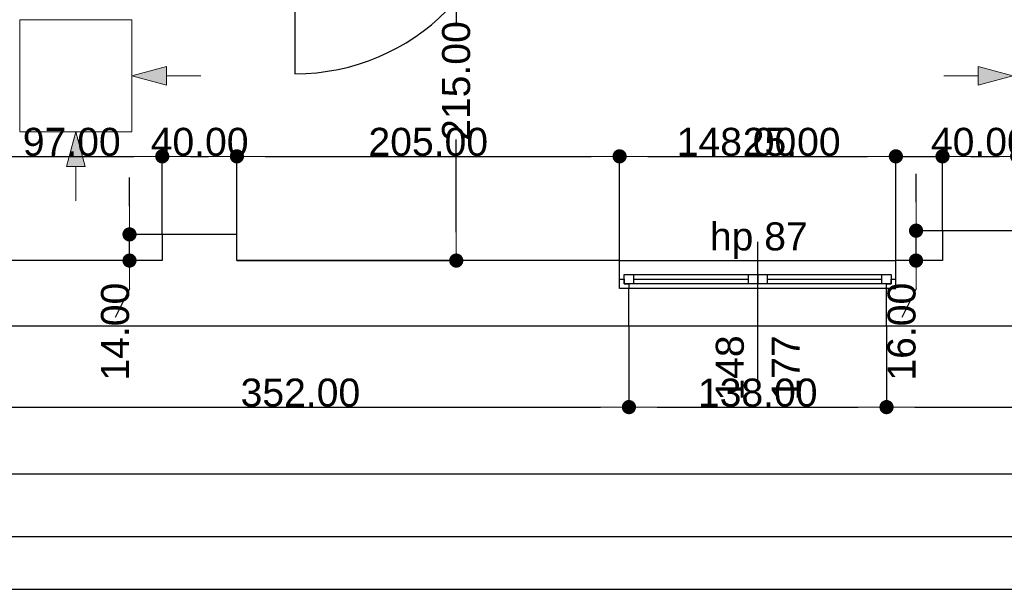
# Model space of a CAD drawing. Header units: millimetres. Extents: x -166872 to -65719, y 14266 to 44345.
# Tile 29 of 65: x -116432 to -111157, y 14639 to 17689. Entities that reach past the tile are written whole.
import ezdxf

# ---------------------------------------------------------------- set-up
doc = ezdxf.new("R2010")
doc.units = ezdxf.units.MM
doc.header["$MEASUREMENT"] = 0
doc.linetypes.add('Wipeout_Contour', pattern=[1000, 0, -1000])
for name, color, linetype in [('Drzwi', 7, 'Continuous'), ('Linia', 7, 'Continuous'), ('Obiekt', 7, 'Continuous'), ('Okno', 7, 'Continuous'), ('Strop', 7, 'Continuous'), ('Słup', 7, 'Continuous'), ('Wymiary', 63, 'Continuous'), ('Ściana', 7, 'Continuous')]:
    doc.layers.add(name, color=color, linetype=linetype)
doc.styles.add('Arial', font='txt')
doc.dimstyles.new('GENERATED_STYLE__1', dxfattribs={"dimtxt": 150, "dimasz": 152, "dimexe": 0.18, "dimexo": 0, "dimgap": 0.09, "dimtad": 1, "dimtih": 1, "dimtoh": 1, "dimlfac": 0.1, "dimzin": 0, "dimdsep": 46, "dimtxsty": 'Arial', "dimblk": 'ARROWHEAD_11', "dimblk1": 'ARROWHEAD_11', "dimblk2": 'ARROWHEAD_11', "dimcen": 0.09, "dimclrd": 114, "dimclre": 114, "dimclrt": 114, "dimazin": 0, "dimtfac": 1, "dimtdec": 4, "dimtmove": 0, "dimatfit": 3, "dimfxl": 1, "dimtolj": 1, "dimtzin": 0, "dimarcsym": 0})
doc.dimstyles.new('GENERATED_STYLE__2', dxfattribs={"dimtxt": 150, "dimasz": 152, "dimexe": 0.18, "dimexo": 0, "dimgap": 0.09, "dimtad": 1, "dimlfac": 0.1, "dimzin": 0, "dimdsep": 46, "dimtxsty": 'Arial', "dimblk": 'ARROWHEAD_11', "dimblk1": 'ARROWHEAD_11', "dimblk2": 'ARROWHEAD_11', "dimcen": 0.09, "dimclrd": 114, "dimclre": 114, "dimclrt": 114, "dimazin": 0, "dimtfac": 1, "dimtdec": 4, "dimtmove": 0, "dimatfit": 3, "dimfxl": 1, "dimtolj": 1, "dimtzin": 0, "dimarcsym": 0})

# ---------------------------------------------------------------- blocks, each defined once
blk = doc.blocks.new('ARROWHEAD_11')
at = {"color": 0, "linetype": 'Continuous', "lineweight": 0}
blk.add_line((0, 0), (-1, 0), dxfattribs=at)
at = {"color": 0, "linetype": 'Continuous', "lineweight": 0, "const_width": 0.25, "flags": 128}
blk.add_lwpolyline([(-0.125, 0, 1), (0.125, 0, 1)], format="xyb", close=True, dxfattribs=at)
blk = doc.blocks.new('*D5642')
at = {"layer": 'Defpoints', "color": 0}
for p in [(-115668, 16957.2), (-115668, 16539.3), (-116638, 16399.3)]:
    blk.add_point(p, dxfattribs=at)
at = {"layer": 'Wymiary', "color": 114, "lineweight": -2}
for p, q in [((-116638, 16399.3), (-116638, 16957.4)), ((-116486, 16957.2), (-115820, 16957.2)), ((-115668, 16539.3), (-115668, 16957.4))]:
    blk.add_line(p, q, dxfattribs=at)
at = {"layer": 'Wymiary', "color": 114, "lineweight": -2, "xscale": 152, "yscale": 152, "zscale": 152, "rotation": 180}
blk.add_blockref('ARROWHEAD_11', (-116638, 16957.2), dxfattribs=at)
at = {"layer": 'Wymiary', "color": 114, "lineweight": -2, "xscale": 152, "yscale": 152, "zscale": 152}
blk.add_blockref('ARROWHEAD_11', (-115668, 16957.2), dxfattribs=at)
at = {"layer": 'Wymiary', "color": 114, "lineweight": 13, "insert": (-116153, 17033.9), "char_height": 150, "attachment_point": 5, "style": 'Arial'}
blk.add_mtext('\\A1;97.00', dxfattribs=at)
blk = doc.blocks.new('*D5643')
at = {"layer": 'Defpoints', "color": 0}
for p in [(-115268, 16957.2), (-115668, 16539.3), (-115268, 16539.3)]:
    blk.add_point(p, dxfattribs=at)
at = {"layer": 'Wymiary', "color": 114, "lineweight": -2}
for p, q in [((-115668, 16539.3), (-115668, 16957.4)), ((-115516, 16957.2), (-115420, 16957.2)), ((-115268, 16539.3), (-115268, 16957.4))]:
    blk.add_line(p, q, dxfattribs=at)
at = {"layer": 'Wymiary', "color": 114, "lineweight": -2, "xscale": 152, "yscale": 152, "zscale": 152, "rotation": 180}
blk.add_blockref('ARROWHEAD_11', (-115668, 16957.2), dxfattribs=at)
at = {"layer": 'Wymiary', "color": 114, "lineweight": -2, "xscale": 152, "yscale": 152, "zscale": 152}
blk.add_blockref('ARROWHEAD_11', (-115268, 16957.2), dxfattribs=at)
at = {"layer": 'Wymiary', "color": 114, "lineweight": 13, "insert": (-115468, 17033.9), "char_height": 150, "attachment_point": 5, "style": 'Arial'}
blk.add_mtext('\\A1;40.00', dxfattribs=at)
blk = doc.blocks.new('*D5644')
at = {"layer": 'Defpoints', "color": 0}
for p in [(-113218, 16957.2), (-115268, 16539.3), (-113218, 16399.3)]:
    blk.add_point(p, dxfattribs=at)
at = {"layer": 'Wymiary', "color": 114, "lineweight": -2}
for p, q in [((-115268, 16539.3), (-115268, 16957.4)), ((-115116, 16957.2), (-113370, 16957.2)), ((-113218, 16399.3), (-113218, 16957.4))]:
    blk.add_line(p, q, dxfattribs=at)
at = {"layer": 'Wymiary', "color": 114, "lineweight": -2, "xscale": 152, "yscale": 152, "zscale": 152, "rotation": 180}
blk.add_blockref('ARROWHEAD_11', (-115268, 16957.2), dxfattribs=at)
at = {"layer": 'Wymiary', "color": 114, "lineweight": -2, "xscale": 152, "yscale": 152, "zscale": 152}
blk.add_blockref('ARROWHEAD_11', (-113218, 16957.2), dxfattribs=at)
at = {"layer": 'Wymiary', "color": 114, "lineweight": 13, "insert": (-114243, 17033.9), "char_height": 150, "attachment_point": 5, "style": 'Arial'}
blk.add_mtext('\\A1;205.00', dxfattribs=at)
blk = doc.blocks.new('*D5645')
at = {"layer": 'Defpoints', "color": 0}
for p in [(-111738, 16957.2), (-113218, 16399.3), (-111738, 16399.3)]:
    blk.add_point(p, dxfattribs=at)
at = {"layer": 'Wymiary', "color": 114, "lineweight": -2}
for p, q in [((-113218, 16399.3), (-113218, 16957.4)), ((-113066, 16957.2), (-111890, 16957.2)), ((-111738, 16399.3), (-111738, 16957.4))]:
    blk.add_line(p, q, dxfattribs=at)
at = {"layer": 'Wymiary', "color": 114, "lineweight": -2, "xscale": 152, "yscale": 152, "zscale": 152, "rotation": 180}
blk.add_blockref('ARROWHEAD_11', (-113218, 16957.2), dxfattribs=at)
at = {"layer": 'Wymiary', "color": 114, "lineweight": -2, "xscale": 152, "yscale": 152, "zscale": 152}
blk.add_blockref('ARROWHEAD_11', (-111738, 16957.2), dxfattribs=at)
at = {"layer": 'Wymiary', "color": 114, "lineweight": 13, "insert": (-112591.8, 17033.9), "char_height": 150, "attachment_point": 5, "style": 'Arial'}
blk.add_mtext('\\A1;148.00', dxfattribs=at)
blk = doc.blocks.new('*D5646')
at = {"layer": 'Defpoints', "color": 0}
for p in [(-111488, 16957.2), (-111488, 16559.3), (-111738, 16399.3)]:
    blk.add_point(p, dxfattribs=at)
at = {"layer": 'Wymiary', "color": 114, "lineweight": -2}
for p, q in [((-112550.3, 16957.2), (-112042, 16957.2)), ((-112042, 16957.2), (-111890, 16957.2)), ((-111738, 16399.3), (-111738, 16957.4)), ((-111738, 16957.2), (-111488, 16957.2)), ((-111488, 16559.3), (-111488, 16957.4)), ((-111336, 16957.2), (-111184, 16957.2))]:
    blk.add_line(p, q, dxfattribs=at)
at = {"layer": 'Wymiary', "color": 114, "lineweight": -2, "xscale": 152, "yscale": 152, "zscale": 152}
blk.add_blockref('ARROWHEAD_11', (-111738, 16957.2), dxfattribs=at)
at = {"layer": 'Wymiary', "color": 114, "lineweight": -2, "xscale": 152, "yscale": 152, "zscale": 152, "rotation": 180}
blk.add_blockref('ARROWHEAD_11', (-111488, 16957.2), dxfattribs=at)
at = {"layer": 'Wymiary', "color": 114, "lineweight": 13, "insert": (-112296.2, 17033.9), "char_height": 150, "attachment_point": 5, "style": 'Arial'}
blk.add_mtext('\\A1;25.00', dxfattribs=at)
blk = doc.blocks.new('*D5647')
at = {"layer": 'Defpoints', "color": 0}
for p in [(-111088, 16957.2), (-111488, 16559.3), (-111088, 16559.3)]:
    blk.add_point(p, dxfattribs=at)
at = {"layer": 'Wymiary', "color": 114, "lineweight": -2}
for p, q in [((-111488, 16559.3), (-111488, 16957.4)), ((-111336, 16957.2), (-111240, 16957.2)), ((-111088, 16559.3), (-111088, 16957.4))]:
    blk.add_line(p, q, dxfattribs=at)
at = {"layer": 'Wymiary', "color": 114, "lineweight": -2, "xscale": 152, "yscale": 152, "zscale": 152, "rotation": 180}
blk.add_blockref('ARROWHEAD_11', (-111488, 16957.2), dxfattribs=at)
at = {"layer": 'Wymiary', "color": 114, "lineweight": -2, "xscale": 152, "yscale": 152, "zscale": 152}
blk.add_blockref('ARROWHEAD_11', (-111088, 16957.2), dxfattribs=at)
at = {"layer": 'Wymiary', "color": 114, "lineweight": 13, "insert": (-111288, 17033.9), "char_height": 150, "attachment_point": 5, "style": 'Arial'}
blk.add_mtext('\\A1;40.00', dxfattribs=at)
blk = doc.blocks.new('*D6183')
at = {"layer": 'Defpoints', "color": 0}
for p in [(-115843.6, 16539.3), (-115668, 16539.3), (-115668, 16399.3)]:
    blk.add_point(p, dxfattribs=at)
at = {"layer": 'Wymiary', "color": 114, "lineweight": -2}
for p, q in [((-115843.6, 16691.3), (-115843.6, 16843.3)), ((-115668, 16539.3), (-115843.7, 16539.3)), ((-115843.6, 16399.3), (-115843.6, 16539.3)), ((-115668, 16399.3), (-115843.7, 16399.3)), ((-115843.6, 16247.3), (-115920.2, 16095.3))]:
    blk.add_line(p, q, dxfattribs=at)
at = {"layer": 'Wymiary', "color": 114, "lineweight": -2, "xscale": 152, "yscale": 152, "zscale": 152}
for p, rotation in [((-115843.6, 16539.3), 270), ((-115843.6, 16399.3), 90)]:
    blk.add_blockref('ARROWHEAD_11', p, dxfattribs=dict(at, rotation=rotation))
at = {"layer": 'Wymiary', "color": 114, "lineweight": 13, "insert": (-115920.2, 16018.6), "char_height": 150, "attachment_point": 5, "rotation": 90, "style": 'Arial'}
blk.add_mtext('\\A1;14.00', dxfattribs=at)
blk = doc.blocks.new('*D6184')
at = {"layer": 'Defpoints', "color": 0}
for p in [(-111629.9, 16559.3), (-111488, 16559.3), (-111488, 16399.3)]:
    blk.add_point(p, dxfattribs=at)
at = {"layer": 'Wymiary', "color": 114, "lineweight": -2}
for p, q in [((-111629.9, 16711.3), (-111629.9, 16863.3)), ((-111488, 16559.3), (-111630.1, 16559.3)), ((-111629.9, 16399.3), (-111629.9, 16559.3)), ((-111488, 16399.3), (-111630.1, 16399.3)), ((-111629.9, 16247.3), (-111706.6, 16095.3))]:
    blk.add_line(p, q, dxfattribs=at)
at = {"layer": 'Wymiary', "color": 114, "lineweight": -2, "xscale": 152, "yscale": 152, "zscale": 152}
for p, rotation in [((-111629.9, 16559.3), 270), ((-111629.9, 16399.3), 90)]:
    blk.add_blockref('ARROWHEAD_11', p, dxfattribs=dict(at, rotation=rotation))
at = {"layer": 'Wymiary', "color": 114, "lineweight": 13, "insert": (-111706.6, 16018.6), "char_height": 150, "attachment_point": 5, "rotation": 90, "style": 'Arial'}
blk.add_mtext('\\A1;16.00', dxfattribs=at)
blk = doc.blocks.new('*D6196')
at = {"layer": 'Defpoints', "color": 0}
for p in [(-114678.9, 18549.3), (-114093.1, 18549.3), (-115268, 16399.3)]:
    blk.add_point(p, dxfattribs=at)
at = {"layer": 'Wymiary', "color": 114, "lineweight": -2}
for p, q in [((-114678.9, 18549.3), (-114092.9, 18549.3)), ((-114093.1, 18397.3), (-114093.1, 17673)), ((-114093.1, 16551.3), (-114093.1, 17048)), ((-115268, 16399.3), (-114092.9, 16399.3))]:
    blk.add_line(p, q, dxfattribs=at)
at = {"layer": 'Wymiary', "color": 114, "lineweight": -2, "xscale": 152, "yscale": 152, "zscale": 152}
for p, rotation in [((-114093.1, 18549.3), 90), ((-114093.1, 16399.3), 270)]:
    blk.add_blockref('ARROWHEAD_11', p, dxfattribs=dict(at, rotation=rotation))
at = {"layer": 'Wymiary', "color": 114, "lineweight": 13, "insert": (-114093.1, 17360.5), "char_height": 150, "attachment_point": 5, "rotation": 90, "style": 'Arial'}
blk.add_mtext('\\A1;215.00', dxfattribs=at)
blk = doc.blocks.new('*D6237')
at = {"layer": 'Defpoints', "color": 0}
for p in [(-116688, 16049.3), (-113168, 16049.3), (-113168, 15614.7)]:
    blk.add_point(p, dxfattribs=at)
at = {"layer": 'Wymiary', "color": 114, "lineweight": -2}
for p, q in [((-116688, 16049.3), (-116688, 15614.5)), ((-113168, 16049.3), (-113168, 15614.5)), ((-116536, 15614.7), (-113320, 15614.7))]:
    blk.add_line(p, q, dxfattribs=at)
at = {"layer": 'Wymiary', "color": 114, "lineweight": -2, "xscale": 152, "yscale": 152, "zscale": 152, "rotation": 180}
blk.add_blockref('ARROWHEAD_11', (-116688, 15614.7), dxfattribs=at)
at = {"layer": 'Wymiary', "color": 114, "lineweight": -2, "xscale": 152, "yscale": 152, "zscale": 152}
blk.add_blockref('ARROWHEAD_11', (-113168, 15614.7), dxfattribs=at)
at = {"layer": 'Wymiary', "color": 114, "lineweight": 13, "insert": (-114928, 15691.4), "char_height": 150, "attachment_point": 5, "style": 'Arial'}
blk.add_mtext('\\A1;352.00', dxfattribs=at)
blk = doc.blocks.new('*D6238')
at = {"layer": 'Defpoints', "color": 0}
for p in [(-113168, 16049.3), (-111788, 16049.3), (-111788, 15614.7)]:
    blk.add_point(p, dxfattribs=at)
at = {"layer": 'Wymiary', "color": 114, "lineweight": -2}
for p, q in [((-113168, 16049.3), (-113168, 15614.5)), ((-111788, 16049.3), (-111788, 15614.5)), ((-113016, 15614.7), (-111940, 15614.7))]:
    blk.add_line(p, q, dxfattribs=at)
at = {"layer": 'Wymiary', "color": 114, "lineweight": -2, "xscale": 152, "yscale": 152, "zscale": 152, "rotation": 180}
blk.add_blockref('ARROWHEAD_11', (-113168, 15614.7), dxfattribs=at)
at = {"layer": 'Wymiary', "color": 114, "lineweight": -2, "xscale": 152, "yscale": 152, "zscale": 152}
blk.add_blockref('ARROWHEAD_11', (-111788, 15614.7), dxfattribs=at)
at = {"layer": 'Wymiary', "color": 114, "lineweight": 13, "insert": (-112478, 15691.4), "char_height": 150, "attachment_point": 5, "style": 'Arial'}
blk.add_mtext('\\A1;138.00', dxfattribs=at)
blk = doc.blocks.new('*D6239')
at = {"layer": 'Defpoints', "color": 0}
for p in [(-111788, 16049.3), (-108278, 16049.3), (-108278, 15614.7)]:
    blk.add_point(p, dxfattribs=at)
at = {"layer": 'Wymiary', "color": 114, "lineweight": -2}
for p, q in [((-111788, 16049.3), (-111788, 15614.5)), ((-108278, 16049.3), (-108278, 15614.5)), ((-111636, 15614.7), (-108430, 15614.7))]:
    blk.add_line(p, q, dxfattribs=at)
at = {"layer": 'Wymiary', "color": 114, "lineweight": -2, "xscale": 152, "yscale": 152, "zscale": 152, "rotation": 180}
blk.add_blockref('ARROWHEAD_11', (-111788, 15614.7), dxfattribs=at)
at = {"layer": 'Wymiary', "color": 114, "lineweight": -2, "xscale": 152, "yscale": 152, "zscale": 152}
blk.add_blockref('ARROWHEAD_11', (-108278, 15614.7), dxfattribs=at)
at = {"layer": 'Wymiary', "color": 114, "lineweight": 13, "insert": (-110033, 15691.4), "char_height": 150, "attachment_point": 5, "style": 'Arial'}
blk.add_mtext('\\A1;351.00', dxfattribs=at)
blk = doc.blocks.new('*D6253')
at = {"layer": 'Defpoints', "color": 0}
for p in [(-67558, 20909.2), (-67558, 15257.7), (-140258, 14639.3)]:
    blk.add_point(p, dxfattribs=at)
at = {"layer": 'Wymiary', "color": 114, "lineweight": -2}
for p, q in [((-67558, 20909.2), (-67558, 15257.6)), ((-140258, 14639.3), (-140258, 15257.9)), ((-140106, 15257.7), (-67710, 15257.7))]:
    blk.add_line(p, q, dxfattribs=at)
at = {"layer": 'Wymiary', "color": 114, "lineweight": -2, "xscale": 152, "yscale": 152, "zscale": 152, "rotation": 180}
blk.add_blockref('ARROWHEAD_11', (-140258, 15257.7), dxfattribs=at)
at = {"layer": 'Wymiary', "color": 114, "lineweight": -2, "xscale": 152, "yscale": 152, "zscale": 152}
blk.add_blockref('ARROWHEAD_11', (-67558, 15257.7), dxfattribs=at)
at = {"layer": 'Wymiary', "color": 114, "lineweight": 13, "insert": (-103908, 15334.4), "char_height": 150, "attachment_point": 5, "style": 'Arial'}
blk.add_mtext('\\A1;7270.01', dxfattribs=at)

msp = doc.modelspace()

# ---------------------------------------------------------------- hatches: boundary and pattern name
at = {"layer": 'Linia', "linetype": 'Continuous', "lineweight": 13}
for points in [[(-115831.512, 17389.012), (-115644.91, 17339.012), (-115644.91, 17439.012)], [(-111111.201, 17389.012), (-111297.803, 17439.012), (-111297.803, 17339.012)], [(-116131.112, 17089.012), (-116180.863, 16902.343), (-116080.863, 16902.476)]]:
    msp.add_hatch(color=256, dxfattribs=at).paths.add_polyline_path(points)

# ---------------------------------------------------------------- linework, layer by layer
at = {"layer": 'Drzwi'}
msp.add_line((-114958.019, 18549.32), (-114958.019, 17399.32), dxfattribs=at)
msp.add_arc((-114958.019, 18549.32), 1150, 270, 0, dxfattribs=at)
at = {"layer": 'Linia', "lineweight": 13}
for p, q in [((-115831.512, 17688.612), (-116431.512, 17688.612)), ((-116431.512, 17688.612), (-116431.512, 17089.412)), ((-115831.512, 17089.412), (-115831.512, 17688.612)), ((-115831.512, 17389.012), (-115644.91, 17439.012)), ((-115644.91, 17439.012), (-115644.91, 17339.012)), ((-111111.201, 17389.012), (-111297.803, 17439.012)), ((-111297.803, 17339.012), (-111297.803, 17439.012)), ((-115831.512, 17389.012), (-115644.91, 17339.012)), ((-115461.137, 17389.012), (-115644.91, 17389.012)), ((-111481.576, 17389.012), (-111297.803, 17389.012)), ((-111111.201, 17389.012), (-111297.803, 17339.012)), ((-116431.512, 17088.612), (-115831.512, 17088.612)), ((-116131.112, 17089.012), (-116180.863, 16902.343)), ((-116131.112, 17089.012), (-116080.863, 16902.476)), ((-116080.863, 16902.476), (-116180.863, 16902.343)), ((-116130.618, 16718.637), (-116130.863, 16902.41))]:
    msp.add_line(p, q, dxfattribs=at)
at = {"layer": 'Obiekt'}
msp.add_line((-112478.019, 15749.32), (-112478.019, 16499.32), dxfattribs=at)
at = {"layer": 'Okno'}
for p, q in [((-113218.019, 16399.32), (-111738.019, 16399.32)), ((-113193.019, 16324.32), (-113143.019, 16324.32)), ((-113193.019, 16274.32), (-113193.019, 16324.32)), ((-113143.019, 16324.32), (-112528.019, 16324.32)), ((-113143.019, 16324.32), (-113143.019, 16274.32)), ((-113143.019, 16324.32), (-112528.019, 16324.32)), ((-112528.019, 16274.32), (-112528.019, 16324.32)), ((-112528.019, 16324.32), (-112478.019, 16324.32)), ((-112478.019, 16324.32), (-112478.019, 16274.32)), ((-112478.019, 16324.32), (-112428.019, 16324.32)), ((-112478.019, 16274.32), (-112478.019, 16324.32)), ((-112428.019, 16324.32), (-111813.019, 16324.32)), ((-112428.019, 16324.32), (-112428.019, 16274.32)), ((-112428.019, 16324.32), (-111813.019, 16324.32)), ((-111813.019, 16274.32), (-111813.019, 16324.32)), ((-111813.019, 16324.32), (-111763.019, 16324.32)), ((-111763.019, 16324.32), (-111763.019, 16274.32)), ((-113218.019, 16299.32), (-113193.019, 16299.32)), ((-113218.019, 16249.32), (-113218.019, 16299.32)), ((-113168.019, 16249.32), (-113218.019, 16249.32)), ((-113168.019, 16249.32), (-113218.019, 16249.32)), ((-113193.019, 16299.32), (-113193.019, 16274.32)), ((-113193.019, 16274.32), (-113168.019, 16274.32)), ((-113143.019, 16274.32), (-113193.019, 16274.32)), ((-113168.019, 16274.32), (-113168.019, 16249.32)), ((-112478.019, 16249.32), (-113168.019, 16249.32)), ((-113143.019, 16299.32), (-112528.019, 16299.32)), ((-112528.019, 16274.32), (-113143.019, 16274.32)), ((-112478.019, 16274.32), (-112528.019, 16274.32)), ((-112428.019, 16274.32), (-112478.019, 16274.32)), ((-111788.019, 16249.32), (-112478.019, 16249.32)), ((-112428.019, 16299.32), (-111813.019, 16299.32)), ((-111813.019, 16274.32), (-112428.019, 16274.32)), ((-111763.019, 16274.32), (-111813.019, 16274.32)), ((-111788.019, 16249.32), (-111788.019, 16274.32)), ((-111788.019, 16274.32), (-111763.019, 16274.32)), ((-111738.019, 16249.32), (-111788.019, 16249.32)), ((-111788.019, 16249.32), (-111738.019, 16249.32)), ((-111763.019, 16274.32), (-111763.019, 16299.32)), ((-111763.019, 16299.32), (-111738.019, 16299.32)), ((-111738.019, 16249.32), (-111738.019, 16299.32)), ((-113168.019, 16049.32), (-111788.019, 16049.32))]:
    msp.add_line(p, q, dxfattribs=at)
at = {"layer": 'Strop', "flags": 128}
msp.add_lwpolyline([(-96528.019, 14639.32), (-140258.019, 14639.32), (-141547.974, 14639.32), (-141547.974, 16204.96), (-158346.468, 31536.991), (-159768.887, 29978.522), (-165456.021, 35169.185), (-162779.93, 38101.664), (-160850.538, 36340.703), (-154498.018, 36340.703), (-154498.018, 42361.953, -0.00002607), (-154486.563, 42364.139, -0.04841545), (-132966.516, 44343.261, -0.0060186), (-130274.231, 44297.262), (-126000.282, 44095.254, -0.00045657), (-125806.601, 44084.047, -0.01791801), (-118229.318, 43365.515, -0.00776908), (-114963.359, 42885.553), (-114963.364, 42885.522, -0.034913), (-97147.904, 38702.246, -0.03139835)], format="xyb", dxfattribs=at)
at = {"layer": 'Słup'}
for p, q in [((-115668.019, 16539.32), (-115668.019, 16399.32)), ((-115268.019, 16539.32), (-115668.019, 16539.32)), ((-115268.019, 16399.32), (-115268.019, 16539.32)), ((-111488.019, 16559.32), (-111488.019, 16399.32)), ((-111088.019, 16559.32), (-111488.019, 16559.32))]:
    msp.add_line(p, q, dxfattribs=at)
at = {"layer": 'Ściana'}
for p, q in [((-113218.019, 16299.32), (-113218.019, 16399.32)), ((-111738.019, 16299.32), (-111738.019, 16399.32)), ((-113218.019, 16249.32), (-113218.019, 16299.32)), ((-113168.019, 16249.32), (-113218.019, 16249.32)), ((-113168.019, 16049.32), (-113168.019, 16249.32)), ((-111788.019, 16049.32), (-111788.019, 16249.32)), ((-111788.019, 16249.32), (-111738.019, 16249.32)), ((-111738.019, 16249.32), (-111738.019, 16299.32))]:
    msp.add_line(p, q, dxfattribs=at)
at = {"layer": 'Ściana', "flags": 128}
for points in [[(-115668.019, 16399.32), (-116638.019, 16399.32)], [(-113218.019, 16399.32), (-115268.019, 16399.32)], [(-111488.019, 16399.32), (-111738.019, 16399.32)], [(-116688.019, 16049.32), (-113168.019, 16049.32)], [(-111788.019, 16049.32), (-108278.019, 16049.32)]]:
    msp.add_lwpolyline(points, dxfattribs=at)

# ---------------------------------------------------------------- texts
at = {"layer": 'Obiekt', "insert": (-112734.476, 16408.486), "char_height": 150, "attachment_point": 7, "style": 'Arial'}
msp.add_mtext('\\A1;{\\fArial|b0|i0|c238|p38;hp 87}', dxfattribs=at)
at = {"layer": 'Obiekt', "char_height": 150, "attachment_point": 7, "rotation": 90, "style": 'Arial'}
for s, insert in [('\\A1;{\\fArial|b0|i0|c238|p38;148}', (-112550.55, 15649.32)), ('\\A1;{\\fArial|b0|i0|c238|p38;177}', (-112253.019, 15649.32))]:
    msp.add_mtext(s, dxfattribs=dict(at, insert=insert))

# ---------------------------------------------------------------- dimensions: what is measured, and where the dimension line sits
at = {"layer": 'Wymiary', "lineweight": 13}
for base, p1, p2, picture, middle in [((-114093.126, 18549.32), (-115268.019, 16399.32), (-114678.881, 18549.32), '*D6196', (-114093.126, 17360.491)), ((-115843.556, 16539.32), (-115668.019, 16399.32), (-115668.019, 16539.32), '*D6183', (-115920.232, 16018.644)), ((-111629.944, 16559.32), (-111488.019, 16399.32), (-111488.019, 16559.32), '*D6184', (-111706.62, 16018.644))]:
    dim = msp.add_linear_dim(base=base, p1=p1, p2=p2, angle=90, dimstyle='GENERATED_STYLE__2', dxfattribs=at)
    dim.commit()
    dim.dimension.update_dxf_attribs({"geometry": picture, "text_midpoint": middle, "dimtype": 128, "text_rotation": 90})
for base, p1, p2, picture, middle in [((-115668.019, 16957.188), (-116638.019, 16399.32), (-115668.019, 16539.32), '*D5642', (-116153.019, 16957.188)), ((-115268.019, 16957.188), (-115668.019, 16539.32), (-115268.019, 16539.32), '*D5643', (-115468.019, 16957.188)), ((-113218.019, 16957.188), (-115268.019, 16539.32), (-113218.019, 16399.32), '*D5644', (-114243.019, 16957.188)), ((-111738.019, 16957.188), (-113218.019, 16399.32), (-111738.019, 16399.32), '*D5645', (-112591.848, 16957.188)), ((-111488.019, 16957.188), (-111738.019, 16399.32), (-111488.019, 16559.32), '*D5646', (-112296.219, 16957.188)), ((-111088.019, 16957.188), (-111488.019, 16559.32), (-111088.019, 16559.32), '*D5647', (-111288.019, 16957.188)), ((-113168.019, 15614.705), (-116688.019, 16049.32), (-113168.019, 16049.32), '*D6237', (-114928.019, 15614.705)), ((-111788.019, 15614.705), (-113168.019, 16049.32), (-111788.019, 16049.32), '*D6238', (-112478.019, 15614.705)), ((-108278.019, 15614.705), (-111788.019, 16049.32), (-108278.019, 16049.32), '*D6239', (-110033.019, 15614.705))]:
    dim = msp.add_linear_dim(base=base, p1=p1, p2=p2, dimstyle='GENERATED_STYLE__1', dxfattribs=at)
    dim.commit()
    dim.dimension.update_dxf_attribs({"geometry": picture, "text_midpoint": middle, "dimtype": 128})

# ---------------------------------------------------------------- next in the draw order: wipeouts: each hides what was drawn before it
at = {"linetype": 'Wipeout_Contour', "lineweight": 0, "ltscale": 477383.047514}
msp.add_wipeout([(-96878.019, 14919.32), (-139918.019, 14919.32), (-140258.019, 14639.32), (-96528.019, 14639.32)], dxfattribs=at).dxf.layer = 'Ściana'

# ---------------------------------------------------------------- next in the draw order: linework, layer by layer
at = {"layer": 'Ściana', "flags": 128}
for points in [[(-96878.019, 14919.32), (-140258.019, 14919.32)], [(-140258.019, 14639.32), (-96528.019, 14639.32)]]:
    msp.add_lwpolyline(points, dxfattribs=at)

# ---------------------------------------------------------------- next in the draw order: dimensions: what is measured, and where the dimension line sits
at = {"layer": 'Wymiary', "lineweight": 13}
dim = msp.add_linear_dim(base=(-67557.968, 15257.749), p1=(-140258.019, 14639.32), p2=(-67557.968, 20909.241), dimstyle='GENERATED_STYLE__1', dxfattribs=at)
dim.commit()
dim.dimension.update_dxf_attribs({"geometry": '*D6253', "text_midpoint": (-103907.994, 15257.749), "dimtype": 128})

doc.saveas('drawing.dxf')
